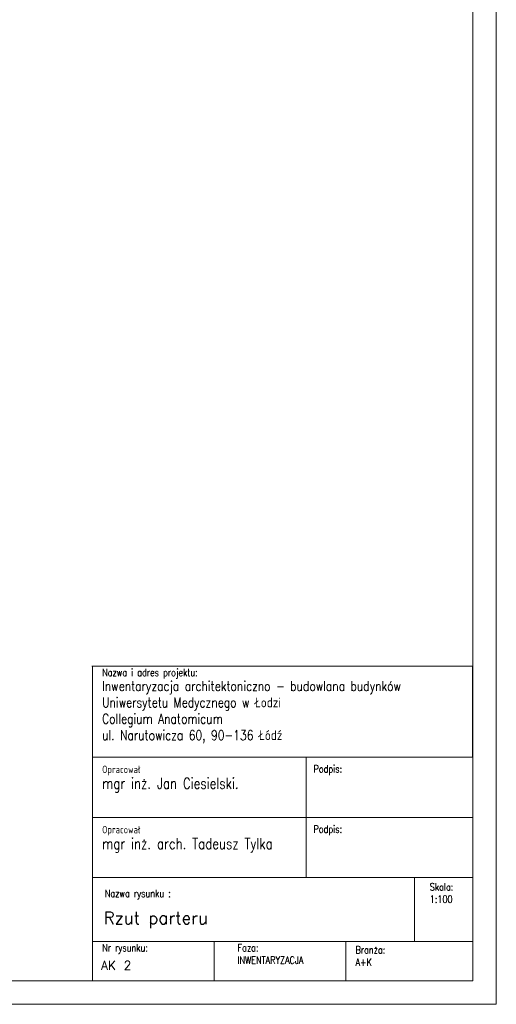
# Model space of a CAD drawing. Header units: millimetres. Extents: x -5207 to 173417, y -28809 to -6400.
# Tile 120 of 256: x 15537 to 16556, y -28809 to -26707. Entities that reach past the tile are written whole.
import ezdxf

# ---------------------------------------------------------------- set-up
doc = ezdxf.new("R2010")
doc.units = ezdxf.units.MM
doc.layers.add('m_tabela', color=7, linetype='Continuous', lineweight=15)
doc.layers.add('mr_wym_białe', color=255, linetype='Continuous', lineweight=9)
doc.styles.add('opis', font='simplex.shx', dxfattribs={"width": 0.8})
doc.styles.get("Standard").update_dxf_attribs({"font": 'txt.shx'})

msp = doc.modelspace()

# ---------------------------------------------------------------- linework, layer by layer
at = {"layer": 'm_tabela'}
for p, q in [((15691.5411, -28087.3249), (16504.6231, -28087.3249)), ((15692.5911, -28759.3601), (15692.5911, -28281.5656)), ((16149.3535, -28281.5656), (16149.3535, -28410.2129)), ((16149.3535, -28410.2129), (16149.3535, -28538.8601)), ((16380.673, -28538.8601), (16380.673, -28675.3601)), ((16505.673, -28538.8601), (16505.673, -28667.5073)), ((15692.5911, -28675.3601), (16505.673, -28675.3601)), ((15952.8793, -28675.3601), (15952.8793, -28759.3601)), ((16233.9232, -28675.3601), (16233.9232, -28759.3601)), ((16505.673, -28759.3601), (15692.5911, -28759.3601))]:
    msp.add_line(p, q, dxfattribs=at)
at = {"layer": 'm_tabela', "color": 0}
for p, q in [((15692.5911, -28087.3249), (15692.5911, -28281.5656)), ((16504.6231, -28281.5656), (16504.6231, -28087.3249)), ((16149.3535, -28410.2129), (16149.3535, -28281.5656)), ((16149.3535, -28281.5656), (16149.3535, -28410.2129)), ((15692.5911, -28410.2129), (16505.673, -28410.2129)), ((15692.5911, -28410.2129), (16149.3535, -28410.2129)), ((16149.3535, -28410.2129), (15692.5911, -28410.2129)), ((15692.5911, -28410.2129), (16149.3535, -28410.2129)), ((16149.3535, -28538.8601), (16149.3535, -28410.2129)), ((16149.3535, -28410.2129), (16149.3535, -28538.8601)), ((15692.5911, -28538.8601), (16505.673, -28538.8601)), ((15692.5911, -28538.8601), (16149.3535, -28538.8601)), ((16149.3535, -28538.8601), (15692.5911, -28538.8601)), ((15692.5911, -28538.8601), (16149.3535, -28538.8601)), ((16504.6231, -28675.3601), (15692.5911, -28675.3601)), ((15952.8793, -28675.3601), (15952.8793, -28759.3601)), ((15952.8793, -28675.3601), (16233.9232, -28675.3601)), ((15952.8793, -28759.3601), (15952.8793, -28675.3601)), ((16233.9232, -28675.3601), (16233.9232, -28759.3601)), ((16233.9232, -28675.3601), (16504.6231, -28675.3601)), ((16233.9232, -28759.3601), (16233.9232, -28675.3601)), ((15952.8793, -28759.3601), (15692.5911, -28759.3601)), ((16233.9232, -28759.3601), (15952.8793, -28759.3601)), ((16504.6231, -28759.3601), (16233.9232, -28759.3601))]:
    msp.add_line(p, q, dxfattribs=at)
at = {"layer": 'm_tabela'}
for points in [[(16505.673, -28281.5656), (15692.5911, -28281.5656)], [(16505.673, -28410.2129), (15692.5911, -28410.2129)]]:
    msp.add_lwpolyline(points, dxfattribs=at)
at = {"layer": 'mr_wym_białe', "color": 7}
for p, q in [((16555.673, -28809.3601), (16555.673, -22869.3601)), ((16505.673, -28759.3601), (16505.673, -22919.3601)), ((8195.673, -28759.3601), (16505.673, -28759.3601)), ((8145.673, -28809.3601), (16555.673, -28809.3601))]:
    msp.add_line(p, q, dxfattribs=at)

# ---------------------------------------------------------------- texts
at = {"layer": 'm_tabela', "style": 'opis'}
msp.add_text('Rzut parteru', height=26.25, dxfattribs=at).set_placement((15716.6103, -28638.0068))
at = {"layer": 'm_tabela'}
msp.add_text('AK 2', height=18.9, dxfattribs=at).set_placement((15711.0305, -28735.6519))
at = {"layer": 'm_tabela', "char_height": 26.25, "attachment_point": 1, "style": 'opis'}
for s, insert, width in [('{\\H0.6x;Nazwa i adres projektu:} \\P{\\H0.8x;Inwentaryzacja architektoniczno - budowlana budynków Uniwersytetu Medycznego w Łodzi\\PCollegium Anatomicum\\Pul. Narutowicza 60, 90-136 Łódź}', (15713.3762, -28092.985), 714.214982), ('{\\H0.6x;Opracował}\\P{\\H0.88x;mgr inż. Jan Ciesielski. }', (15713.3762, -28299.8272), 476.911684), ('{\\H0.6x;Podpis:}', (16165.0647, -28298.7842), 91.802367), ('{\\H0.6x;Opracował}\\P{\\H0.88x;mgr inż. arch. Tadeusz Tylka}', (15713.3762, -28428.4744), 476.911684), ('{\\H0.6x;Podpis:}', (16165.0647, -28427.4315), 91.802367), ('{\\H0.6x;Skala:\\P1:100}', (16413.5954, -28550.9163), 91.802367), ('{\\H0.6x;Nazwa rysunku :}', (15719.0743, -28564.5864), 802.267246), ('{\\H0.6x;Nr rysunku:}', (15713.3762, -28680.6161), 247.999273), ('{\\H0.6x;Faza:\\PINWENTARYZACJA} ', (16002.7338, -28680.8332), 242.188), ('{\\H0.6x;Branża:\\PA+K} ', (16254.7082, -28685.269), 247.999273)]:
    msp.add_mtext(s, dxfattribs=dict(at, insert=insert, width=width))

doc.saveas('drawing.dxf')
